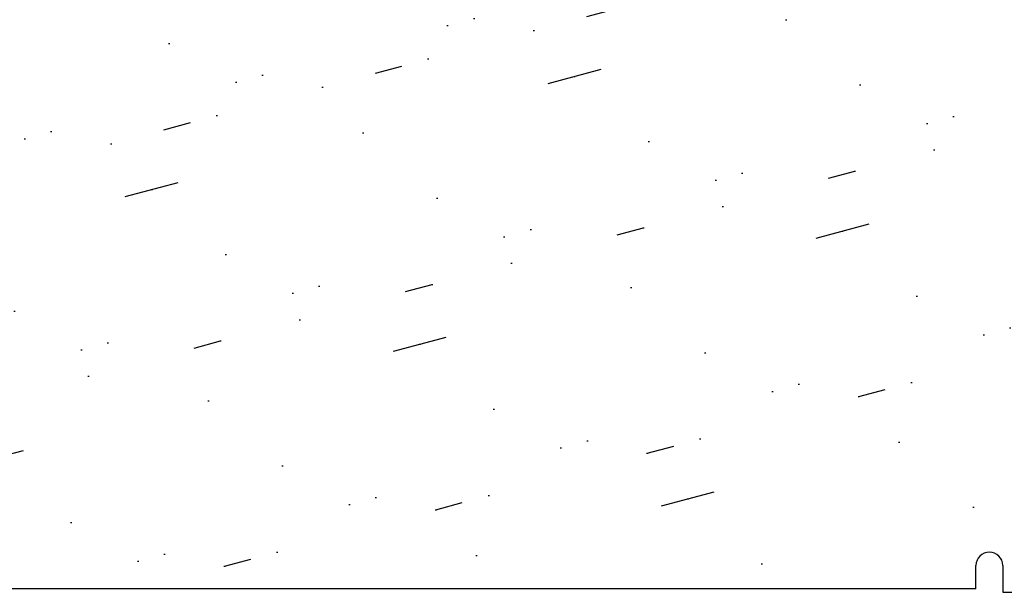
# Model space of a CAD drawing. Header units: millimetres. Extents: x 83969 to 163860, y -22594 to 4849.
# Tile 83 of 108: x 163456 to 163463, y -21352 to -21348. Entities that reach past the tile are written whole.
import ezdxf

# ---------------------------------------------------------------- set-up
doc = ezdxf.new("R2010")
doc.units = ezdxf.units.MM
doc.layers.get('0').update_dxf_attribs({"color": 251, "lineweight": 0})
doc.layers.add('! PT Opisy Legenda 2', color=7, linetype='Continuous')

# ---------------------------------------------------------------- blocks, each defined once
blk = doc.blocks.new('Panel zaślepiający 2U')
h = blk.add_hatch()
h.set_pattern_fill('GROUT', color=256, scale=0.25, angle=15, style=0)
h.set_pattern_definition([(15, (-221.187624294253, -203.5279369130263), (-0.3507189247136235, 2.535626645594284), [0.3175, -2.2225]), (15, (-221.1274679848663, -202.5257175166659), (-0.6574003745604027, 2.453451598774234), [0, -2.54]), (15, (-221.8009871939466, -203.6922870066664), (0.2626439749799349, 2.699976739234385), [0, -2.54]), (15, (-222.2940374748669, -201.8521983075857), (1.796051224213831, 3.110851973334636), [0.635, -4.445]), (15, (-220.0430735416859, -202.8925552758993), (-0.6574003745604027, 2.453451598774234), [0, -2.54]), (15, (-220.5742613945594, -203.3635868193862), (-0.04403747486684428, 2.617801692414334), [0, -2.54]), (15, (-220.3497549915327, -202.9747303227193), (-0.6574003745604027, 2.453451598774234), [0, -2.54]), (15, (-221.9873560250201, -201.7700232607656), (-0.6574003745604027, 2.453451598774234), [0, -2.54])])
h.paths.add_polyline_path([(46.67249973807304, 6.476403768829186e-08), (48.89499973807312, 6.476403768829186e-08), (48.89499973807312, 4.445000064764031), (48.89500005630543, 8.889999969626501), (46.67250005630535, 8.889999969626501), (46.67250005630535, 8.578849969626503, -0.9999999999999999), (46.36135005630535, 8.578849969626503), (46.36135005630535, 8.802988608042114), (2.533650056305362, 8.802988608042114), (2.533650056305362, 8.578849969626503, -0.9999999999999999), (2.222500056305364, 8.578849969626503), (2.222500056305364, 8.889999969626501), (5.630533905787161e-08, 8.889999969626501), (5.630533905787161e-08, 4.444999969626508), (-2.619269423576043e-07, 6.476403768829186e-08), (2.222499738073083, 6.476403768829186e-08), (2.222499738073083, 0.3111500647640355, -0.9999999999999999), (2.53364973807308, 0.3111500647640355), (2.53364973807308, 0.03924461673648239), (46.36134973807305, 0.03924461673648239), (46.36134973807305, 0.3111500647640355, -0.9999999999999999), (46.67249973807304, 0.3111500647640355)])
for p, q in [((46.36134973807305, 0.03924461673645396), (46.36134973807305, 0.3111500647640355)), ((46.67249973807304, 0.3111500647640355), (46.67249973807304, 6.476403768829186e-08)), ((46.36134973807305, 0.03924461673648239), (2.53364973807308, 0.03924461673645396)), ((46.67249973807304, 6.476403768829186e-08), (48.89499973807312, 6.476403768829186e-08))]:
    blk.add_line(p, q)
blk.add_arc((46.51692473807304, 0.3111500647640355), 0.1555750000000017, 0, 180)

msp = doc.modelspace()

# ---------------------------------------------------------------- block references
at = {"layer": '! PT Opisy Legenda 2', "xscale": 0.6288110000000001, "yscale": 0.6288110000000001, "zscale": 0.6288110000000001}
msp.add_blockref('Panel zaślepiający 2U', (163433.5187035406, -21352.17092112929), dxfattribs=at)

doc.saveas('drawing.dxf')
